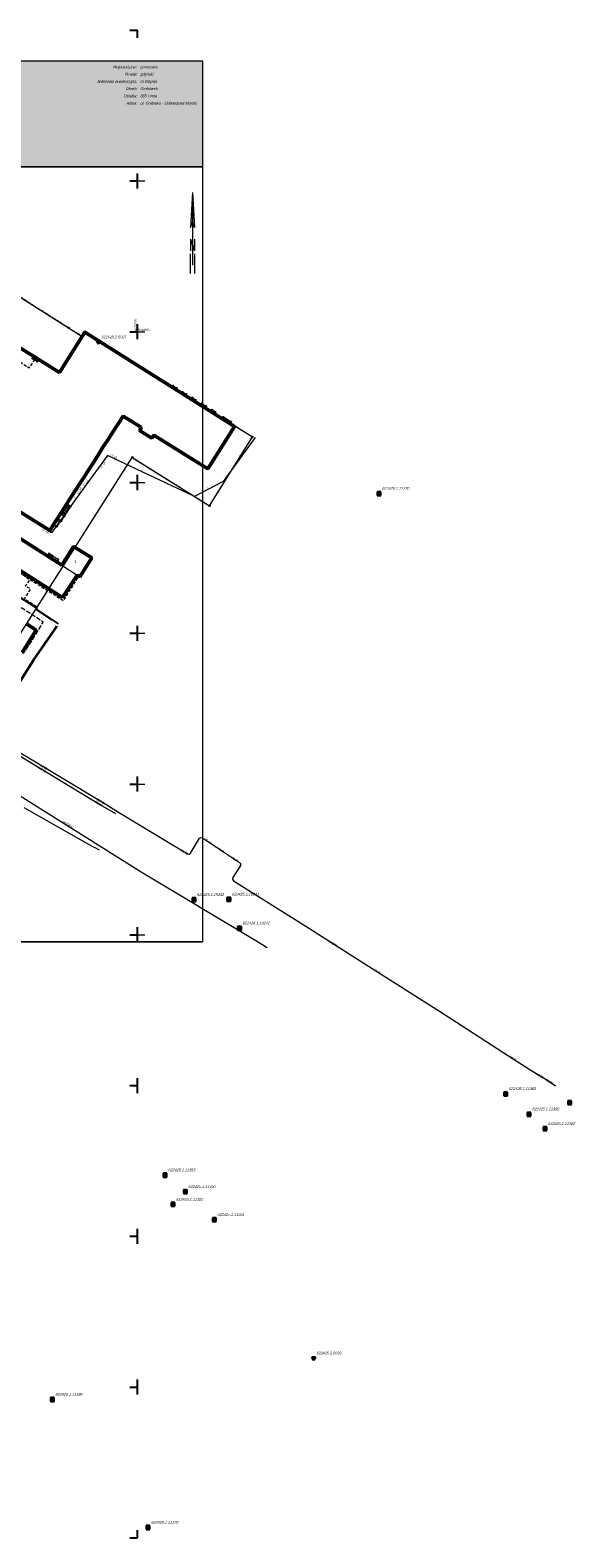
# Model space of a CAD drawing. Header units: metres. Extents: x 6530877 to 6534102, y 6042175 to 6045327.
# Tile 73 of 76: x 6533164 to 6533344, y 6043750 to 6044250. Entities that reach past the tile are written whole.
import ezdxf
from ezdxf.enums import TextEntityAlignment as Align

# ---------------------------------------------------------------- set-up
doc = ezdxf.new("R2010")
doc.units = ezdxf.units.M
doc.header["$MEASUREMENT"] = 0
for name, pattern in [('1.0_0.5', [1.5, 1, -0.5]), ('1.5_0.5', [2, 1.5, -0.5]), ('219-500', [0]), ('egug-500', [1, 0.5, -0.5])]:
    doc.linetypes.add(name, pattern=pattern)
doc.layers.get('0').update_dxf_attribs({"color": 2, "linetype": 'CONTINUOUS', "lineweight": 5})
for name, color, linetype in [('202-punkt graniczny', 7, 'CONTINUOUS'), ('218-kontur użytku gruntowego', 7, 'CONTINUOUS'), ('219-działka ewidencyjna', 7, 'CONTINUOUS'), ('310-podpora', 7, 'CONTINUOUS'), ('312-budynek ewidencyjny', 7, 'CONTINUOUS'), ('312-oznaczenie budynku ewidencyjnego-Atr1200', 7, 'CONTINUOUS'), ('320-blok - kondygnacja nadziemna', 7, 'CONTINUOUS'), ('348-blok - przejazd przez budynek', 7, 'CONTINUOUS'), ('352-schody', 7, 'CONTINUOUS'), ('chodnik', 7, 'CONTINUOUS'), ('inny obiekt trwale związany z budynkiem (powierzchnia)', 7, 'CONTINUOUS'), ('jezdnia', 7, 'CONTINUOUS'), ('krawężnik', 7, 'CONTINUOUS'), ('ogrodzenie trwałe', 7, 'CONTINUOUS'), ('przewód ciepłowniczy', 7, 'CONTINUOUS'), ('przewód ciepłowniczy-Atr1', 7, 'CONTINUOUS'), ('przewód gazowy', 7, 'CONTINUOUS'), ('przewód kanalizacyjny - ob. projektowany', 7, 'CONTINUOUS'), ('przewód telekomunikacyjny podziemny', 7, 'CONTINUOUS'), ('przewód telekomunikacyjny podziemny-Atr1', 7, 'CONTINUOUS'), ('przewód wodociągowy', 7, 'CONTINUOUS'), ('przewód wodociągowy-Atr1', 7, 'CONTINUOUS'), ('Punkt budynku', 7, 'CONTINUOUS'), ('Ramki i opis wydruku', 7, 'CONTINUOUS'), ('rzędna', 7, 'CONTINUOUS'), ('rzędna-Atr2', 7, 'CONTINUOUS'), ('Szczegółowa osnowa geodezyjna pozioma', 7, 'CONTINUOUS'), ('Szczegółowa osnowa geodezyjna pozioma-Atr103', 7, 'CONTINUOUS'), ('Szczegółowa osnowa geodezyjna wysokościowa', 7, 'CONTINUOUS'), ('Szczegółowa osnowa geodezyjna wysokościowa-Atr103', 7, 'CONTINUOUS'), ('trawnik', 7, 'CONTINUOUS'), ('Wstawianie ramki sekcyjnej z opisem', 7, 'CONTINUOUS'), ('Znak północy', 7, 'CONTINUOUS')]:
    doc.layers.add(name, color=color, linetype=linetype)
doc.styles.get("Standard").update_dxf_attribs({"font": 'Working1250', "width": 0.75})
doc.linetypes.add('902-500', pattern='A,3.75,0,[1,ksztalty.shx,S=0.5,R=0,X=0,Y=0],3.75', length=7.5)

# ---------------------------------------------------------------- blocks, each defined once
blk = doc.blocks.new('PUNKTBUD')
at = {"color": 0}
blk.add_circle((0, 0), 0.045, dxfattribs=at)
blk = doc.blocks.new('202')
at = {"color": 0, "linetype": 'Continuous', "lineweight": 0}
blk.add_circle((0, 0), 0.25, dxfattribs=at)
blk = doc.blocks.new('PW01')
at = {"linetype": 'Continuous', "lineweight": 13}
h = blk.add_hatch(color=0, dxfattribs=at)
edge = h.paths.add_edge_path()
edge.add_arc((0, 0), 0.045, 0, 360)
blk = doc.blocks.new('OSSH')
at = {"color": 0}
for p, q in [((0, -0.721), (-0.624, 0.362)), ((0.626, 0.362), (-0.624, 0.362)), ((-0.25, 0), (0.25, 0)), ((0.626, 0.362), (0, -0.721)), ((0, -0.25), (0, 0.25))]:
    blk.add_line(p, q, dxfattribs=at)
blk = doc.blocks.new('OSSP')
at = {"color": 0}
for p, q in [((-0.626, 0.625), (-0.626, -0.625)), ((-0.626, 0.625), (-0.626, -0.625)), ((0.624, 0.625), (-0.626, 0.625)), ((0.624, 0.625), (-0.626, 0.625)), ((0.3, 0), (-0.3, 0)), ((0.3, 0), (-0.3, 0)), ((0, -0.3), (0, 0.3)), ((0, -0.3), (0, 0.3)), ((0.624, -0.625), (0.624, 0.625)), ((0.624, -0.625), (0.624, 0.625)), ((-0.626, -0.625), (0.624, -0.625)), ((-0.626, -0.625), (0.624, -0.625))]:
    blk.add_line(p, q, dxfattribs=at)
blk = doc.blocks.new('RAMKA500K')
at = {"color": 0}
for p, q in [((0, 247.5), (0, 250)), ((0, 250), (2.5, 250)), ((47.5, 250), (52.5, 250)), ((50, 247.5), (50, 250)), ((97.5, 250), (102.5, 250)), ((100, 247.5), (100, 250)), ((147.5, 250), (152.5, 250)), ((150, 247.5), (150, 250)), ((197.5, 250), (202.5, 250)), ((200, 247.5), (200, 250)), ((247.5, 250), (252.5, 250)), ((250, 247.5), (250, 250)), ((297.5, 250), (302.5, 250)), ((300, 247.5), (300, 250)), ((347.5, 250), (352.5, 250)), ((350, 247.5), (350, 250)), ((397.5, 250), (400, 250)), ((400, 247.5), (400, 250)), ((0, 197.5), (0, 202.5)), ((0, 200), (2.5, 200)), ((47.5, 200), (52.5, 200)), ((50, 197.5), (50, 202.5)), ((97.5, 200), (102.5, 200)), ((100, 197.5), (100, 202.5)), ((147.5, 200), (152.5, 200)), ((150, 197.5), (150, 202.5)), ((197.5, 200), (202.5, 200)), ((200, 197.5), (200, 202.5)), ((247.5, 200), (252.5, 200)), ((250, 197.5), (250, 202.5)), ((297.5, 200), (302.5, 200)), ((300, 197.5), (300, 202.5)), ((347.5, 200), (352.5, 200)), ((350, 197.5), (350, 202.5)), ((397.5, 200), (400, 200)), ((400, 197.5), (400, 202.5)), ((0, 147.5), (0, 152.5)), ((0, 150), (2.5, 150)), ((47.5, 150), (52.5, 150)), ((50, 147.5), (50, 152.5)), ((97.5, 150), (102.5, 150)), ((100, 147.5), (100, 152.5)), ((147.5, 150), (152.5, 150)), ((150, 147.5), (150, 152.5)), ((197.5, 150), (202.5, 150)), ((200, 147.5), (200, 152.5)), ((247.5, 150), (252.5, 150)), ((250, 147.5), (250, 152.5)), ((297.5, 150), (302.5, 150)), ((300, 147.5), (300, 152.5)), ((347.5, 150), (352.5, 150)), ((350, 147.5), (350, 152.5)), ((397.5, 150), (400, 150)), ((400, 147.5), (400, 152.5)), ((0, 97.5), (0, 102.5)), ((0, 100), (2.5, 100)), ((47.5, 100), (52.5, 100)), ((50, 97.5), (50, 102.5)), ((97.5, 100), (102.5, 100)), ((100, 97.5), (100, 102.5)), ((147.5, 100), (152.5, 100)), ((150, 97.5), (150, 102.5)), ((197.5, 100), (202.5, 100)), ((200, 97.5), (200, 102.5)), ((247.5, 100), (252.5, 100)), ((250, 97.5), (250, 102.5)), ((297.5, 100), (302.5, 100)), ((300, 97.5), (300, 102.5)), ((347.5, 100), (352.5, 100)), ((350, 97.5), (350, 102.5)), ((397.5, 100), (400, 100)), ((400, 97.5), (400, 102.5)), ((0, 47.5), (0, 52.5)), ((0, 50), (2.5, 50)), ((47.5, 50), (52.5, 50)), ((50, 47.5), (50, 52.5)), ((97.5, 50), (102.5, 50)), ((100, 47.5), (100, 52.5)), ((147.5, 50), (152.5, 50)), ((150, 47.5), (150, 52.5)), ((197.5, 50), (202.5, 50)), ((200, 47.5), (200, 52.5)), ((247.5, 50), (252.5, 50)), ((250, 47.5), (250, 52.5)), ((297.5, 50), (302.5, 50)), ((300, 47.5), (300, 52.5)), ((347.5, 50), (352.5, 50)), ((350, 47.5), (350, 52.5)), ((397.5, 50), (400, 50)), ((400, 47.5), (400, 52.5)), ((0, 0), (0, 2.5)), ((0, 0), (2.5, 0)), ((47.5, 0), (52.5, 0)), ((50, 0), (50, 2.5)), ((97.5, 0), (102.5, 0)), ((100, 0), (100, 2.5)), ((147.5, 0), (152.5, 0)), ((150, 0), (150, 2.5)), ((197.5, 0), (202.5, 0)), ((200, 0), (200, 2.5)), ((247.5, 0), (252.5, 0)), ((250, 0), (250, 2.5)), ((297.5, 0), (302.5, 0)), ((300, 0), (300, 2.5)), ((347.5, 0), (352.5, 0)), ((350, 0), (350, 2.5)), ((397.5, 0), (400, 0)), ((400, 0), (400, 2.5))]:
    blk.add_line(p, q, dxfattribs=at)
blk = doc.blocks.new('W_POL')
at = {"color": 0, "linetype": 'Continuous', "lineweight": 0}
for p, q in [((0, 13.393), (-0.67, 1.818)), ((0, 13.393), (0, -3.92)), ((0, 13.393), (0.668, 1.818)), ((-0.67, 1.818), (0, 3.636)), ((0.668, 1.818), (0, 3.636)), ((-0.67, -2.007), (-0.67, -5.929)), ((-0.67, -2.007), (0.669, -5.621)), ((-0.67, -2.314), (0.67, -5.929)), ((0, -3.92), (0, -4.59)), ((0, -4.59), (0, -10.676)), ((0.669, -2.007), (0.669, -5.929)), ((-0.755, -6.94), (-0.755, -13.393)), ((0.671, -6.94), (0.671, -13.393))]:
    blk.add_line(p, q, dxfattribs=at)
at = {"color": 0, "linetype": 'Continuous', "lineweight": 0, "extrusion": (0, 0, -1)}
for points in [[(0, 13.393), (0, 3.636), (0.67, 1.818)], [(0, -3.814), (0, -4.122), (0.67, -2.007), (0.67, -2.314)]]:
    blk.add_solid(points, dxfattribs=at)

msp = doc.modelspace()

# ---------------------------------------------------------------- hatches: boundary and pattern name
at = {"layer": 'Ramki i opis wydruku', "linetype": 'Continuous', "lineweight": 13}
msp.add_hatch(color=255, dxfattribs=at).paths.add_polyline_path([(6532806.27, 6044204.71), (6533221.77, 6044204.71), (6533221.77, 6044239.71), (6532806.27, 6044239.71)])

# ---------------------------------------------------------------- linework, layer by layer
at = {"layer": '218-kontur użytku gruntowego', "color": 3, "linetype": 'egug-500', "lineweight": 18, "flags": 128}
for points in [[(6533177.21, 6044151.27), (6533096.65, 6044202.37)], [(6533181.65, 6044148.44), (6533177.21, 6044151.27)], [(6533182.59, 6044149.99), (6533181.65, 6044148.44)], [(6533238.17, 6044115.09), (6533182.59, 6044149.99)], [(6533223.92, 6044092.27), (6533238.17, 6044115.09)], [(6533137.74, 6044012.96), (6533198.31, 6044108.33)], [(6533198.31, 6044108.33), (6533223.92, 6044092.27)]]:
    msp.add_lwpolyline(points, dxfattribs=at)
at = {"layer": '219-działka ewidencyjna', "color": 3, "linetype": '219-500', "lineweight": 18, "flags": 128}
for points in [[(6533096.65, 6044202.37), (6533177.21, 6044151.27)], [(6533177.21, 6044151.27), (6533181.65, 6044148.44)], [(6533181.65, 6044148.44), (6533182.59, 6044149.99)], [(6533182.59, 6044149.99), (6533238.17, 6044115.09)], [(6533223.92, 6044092.27), (6533238.17, 6044115.09)], [(6533137.74, 6044012.96), (6533198.31, 6044108.33)], [(6533198.31, 6044108.33), (6533223.92, 6044092.27)]]:
    msp.add_lwpolyline(points, dxfattribs=at)
at = {"layer": '310-podpora', "color": 7, "linetype": 'Continuous', "lineweight": 18, "flags": 128}
msp.add_lwpolyline([(6533165.55, 6044141.77), (6533167.2, 6044140.74), (6533166.78, 6044140.08), (6533165.15, 6044141.1)], close=True, dxfattribs=at)
at = {"layer": '312-budynek ewidencyjny', "color": 7, "linetype": 'Continuous', "lineweight": 50, "flags": 128}
for points in [[(6533158.35, 6044146.31), (6533166.41, 6044141.29)], [(6533174.16, 6044136.46), (6533182.62, 6044149.86)], [(6533182.62, 6044149.86), (6533232.19, 6044118.58)], [(6533166.41, 6044141.29), (6533174.16, 6044136.46)], [(6533195.26, 6044122.04), (6533191.76, 6044116.57)], [(6533201.39, 6044118.24), (6533195.26, 6044122.04)], [(6533191.76, 6044116.57), (6533190.29, 6044114.27)], [(6533200.73, 6044117.19), (6533201.39, 6044118.24)], [(6533204.76, 6044114.67), (6533200.73, 6044117.19)], [(6533205.42, 6044115.72), (6533204.76, 6044114.67)], [(6533223.39, 6044104.5), (6533205.42, 6044115.72)], [(6533232.19, 6044118.58), (6533223.39, 6044104.5)], [(6533188.82, 6044111.99), (6533187.08, 6044109.27)], [(6533190.29, 6044114.27), (6533188.82, 6044111.99)], [(6533185.62, 6044106.99), (6533183.89, 6044104.28)], [(6533187.08, 6044109.27), (6533185.62, 6044106.99)], [(6533182.43, 6044102.01), (6533180.95, 6044099.7)], [(6533183.89, 6044104.28), (6533182.43, 6044102.01)], [(6533170.96, 6044084.1), (6533146.45, 6044099.36)], [(6533179.5, 6044097.43), (6533177.1, 6044093.69)], [(6533180.95, 6044099.7), (6533179.5, 6044097.43)], [(6533142.16, 6044093.41), (6533174.98, 6044072.52)], [(6533176.62, 6044092.95), (6533174.51, 6044089.65)], [(6533177.1, 6044093.69), (6533176.62, 6044092.95)], [(6533175.14, 6044061.87), (6533137.47, 6044085.89)], [(6533172.19, 6044086.02), (6533170.96, 6044084.1)], [(6533173.21, 6044087.61), (6533172.19, 6044086.02)], [(6533173.5, 6044088.07), (6533173.21, 6044087.61)], [(6533174.51, 6044089.65), (6533173.5, 6044088.07)], [(6533174.98, 6044072.52), (6533178.87, 6044078.8)], [(6533178.87, 6044078.8), (6533184.85, 6044074.99)], [(6533184.85, 6044074.99), (6533180.93, 6044068.68)], [(6533180, 6044069.27), (6533175.14, 6044061.87)], [(6533180.93, 6044068.68), (6533180, 6044069.27)], [(6533166.45, 6044051.03), (6533161.76, 6044043.63)], [(6533163.21, 6044053.08), (6533166.45, 6044051.03)]]:
    msp.add_lwpolyline(points, dxfattribs=at)
at = {"layer": '320-blok - kondygnacja nadziemna', "color": 7, "linetype": 'Continuous', "lineweight": 18, "flags": 128}
msp.add_lwpolyline([(6533178.87, 6044078.8), (6533174.98, 6044072.52), (6533180, 6044069.27), (6533180.93, 6044068.68), (6533184.85, 6044074.99)], close=True, dxfattribs=at)
at = {"layer": '348-blok - przejazd przez budynek', "color": 7, "linetype": '1.0_0.5', "lineweight": 18, "flags": 128}
msp.add_lwpolyline([(6533157.53, 6044146.83), (6533155.47, 6044143.65), (6533164.12, 6044138), (6533166.41, 6044141.29), (6533158.35, 6044146.31)], close=True, dxfattribs=at)
at = {"layer": '352-schody', "color": 7, "linetype": 'Continuous', "lineweight": 18, "flags": 128}
for points in [[(6533174.51, 6044089.65), (6533175.82, 6044088.81), (6533177.89, 6044092.07), (6533176.62, 6044092.95)], [(6533174.51, 6044089.65), (6533175.82, 6044088.81), (6533177.89, 6044092.07), (6533176.62, 6044092.95)], [(6533173.5, 6044088.07), (6533174.81, 6044087.23), (6533175.82, 6044088.81), (6533174.51, 6044089.65)], [(6533173.5, 6044088.07), (6533174.81, 6044087.23), (6533175.82, 6044088.81), (6533174.51, 6044089.65)], [(6533171.86, 6044075.69), (6533170.68, 6044076.44), (6533170.14, 6044075.6), (6533171.32, 6044074.85)], [(6533171.86, 6044075.69), (6533170.68, 6044076.44), (6533170.14, 6044075.6), (6533171.32, 6044074.85)]]:
    msp.add_lwpolyline(points, close=True, dxfattribs=at)
for points in [[(6533174.836, 6044090.16), (6533176.148, 6044089.326)], [(6533175.105, 6044090.581), (6533176.416, 6044089.748)], [(6533175.374, 6044091.002), (6533176.684, 6044090.171)], [(6533175.644, 6044091.423), (6533176.952, 6044090.593)], [(6533175.913, 6044091.845), (6533177.22, 6044091.015)], [(6533176.183, 6044092.266), (6533177.488, 6044091.437)], [(6533176.452, 6044092.687), (6533177.756, 6044091.859)], [(6533173.71, 6044087.935), (6533174.721, 6044089.515)], [(6533174.566, 6044089.738), (6533175.88, 6044088.904)], [(6533170.351, 6044075.466), (6533170.887, 6044076.309)], [(6533170.773, 6044075.198), (6533171.309, 6044076.04)], [(6533171.195, 6044074.929), (6533171.731, 6044075.772)]]:
    msp.add_lwpolyline(points, dxfattribs=at)
at = {"layer": 'chodnik', "color": 7, "linetype": '1.0_0.5', "lineweight": 18, "flags": 128}
msp.add_lwpolyline([(6533137.47, 6044085.89), (6533136.93, 6044085.16), (6533143.03, 6044081.3), (6533139.31, 6044075.96), (6533140.73, 6044075.12), (6533144.3, 6044080.48), (6533175.5, 6044060.82), (6533180.6, 6044068.88)], dxfattribs=at)
at = {"layer": 'inny obiekt trwale związany z budynkiem (powierzchnia)', "color": 7, "linetype": 'Continuous', "lineweight": 18, "flags": 128}
for points in [[(6533211.58, 6044131.58), (6533211.89, 6044132.08), (6533213.11, 6044131.31), (6533212.8, 6044130.81)], [(6533214.74, 6044129.59), (6533215.02, 6044130.04), (6533216.22, 6044129.28), (6533215.94, 6044128.83)], [(6533217.92, 6044127.58), (6533218.24, 6044128.09), (6533219.49, 6044127.3), (6533219.17, 6044126.8)], [(6533221.01, 6044125.64), (6533221.37, 6044126.22), (6533222.84, 6044125.29), (6533222.48, 6044124.71)], [(6533224.31, 6044123.55), (6533224.69, 6044124.15), (6533225.89, 6044123.39), (6533225.51, 6044122.79)], [(6533228.14, 6044121.13), (6533228.53, 6044121.75), (6533231.11, 6044120.12), (6533230.73, 6044119.5)], [(6533172.19, 6044086.02), (6533173.21, 6044087.61), (6533174.25, 6044086.9), (6533173.23, 6044085.31)], [(6533171.86, 6044075.69), (6533173.8, 6044074.46), (6533173.26, 6044073.61), (6533171.32, 6044074.85)]]:
    msp.add_lwpolyline(points, close=True, dxfattribs=at)
at = {"layer": 'jezdnia', "color": 7, "linetype": '1.5_0.5', "lineweight": 18, "flags": 128}
msp.add_lwpolyline([(6533133.91, 6044079.15), (6533151.09, 6044068.15), (6533152.03, 6044067.55), (6533166.53, 6044058.4), (6533166.55, 6044057.91), (6533171.72, 6044054.47), (6533173.78, 6044053.1)], dxfattribs=at)
at = {"layer": 'krawężnik', "color": 7, "linetype": 'Continuous', "lineweight": 25, "flags": 128}
msp.add_lwpolyline([(6533133.91, 6044079.15), (6533151.09, 6044068.15), (6533152.03, 6044067.55), (6533166.53, 6044058.4), (6533166.55, 6044057.91), (6533171.72, 6044054.47), (6533173.78, 6044053.1)], dxfattribs=at)
at = {"layer": 'ogrodzenie trwałe', "color": 7, "linetype": '902-500', "lineweight": 35, "flags": 128}
msp.add_lwpolyline([(6533101.74, 6044036.4), (6533105.3, 6044033.65), (6533109.52, 6044030.83), (6533123.77, 6044021.85), (6533133.45, 6044015.76), (6533135.5, 6044014.5), (6533137.77, 6044013.1), (6533144.15, 6044014.74), (6533147.85, 6044015.66), (6533148.52, 6044015.85), (6533152.18, 6044021.3), (6533155.62, 6044025.32), (6533165.5, 6044041.06), (6533173.04, 6044051.94), (6533173.32, 6044052.41)], dxfattribs=at)
at = {"layer": 'przewód ciepłowniczy', "color": 212, "linetype": 'Continuous', "lineweight": 18, "flags": 128}
for points in [[(6533103.32, 6044036.72), (6533104.12, 6044036.22), (6533114.69, 6044029.56), (6533140.18, 6044013.44), (6533140.31, 6044013.41), (6533147.39, 6044013.43), (6533155, 6044012.97), (6533165.04, 6044006.86), (6533188.37, 6043992.79), (6533192.73, 6043990.18)], [(6533155.22, 6044013.88), (6533165.64, 6044007.65), (6533188.94, 6043993.6), (6533193.77, 6043990.71), (6533216.68, 6043976.8), (6533217.16, 6043976.76), (6533217.59, 6043977.05), (6533220.63, 6043981.99), (6533221.08, 6043982.28), (6533221.66, 6043982.15), (6533233.92, 6043974.02), (6533234.2, 6043973.64), (6533234.24, 6043973.02), (6533231.68, 6043969.04), (6533231.57, 6043968.42), (6533231.85, 6043967.94), (6533255.88, 6043952.81), (6533277.88, 6043938.82), (6533300.2, 6043924.62), (6533323.1, 6043909.84), (6533330.56, 6043905.08), (6533335.87, 6043901.84), (6533338.75, 6043899.87)]]:
    msp.add_lwpolyline(points, dxfattribs=at)
at = {"layer": 'przewód gazowy', "color": 52, "linetype": 'Continuous', "lineweight": 18, "flags": 128}
msp.add_lwpolyline([(6533162.39, 6043992.23), (6533185.39, 6043979.21), (6533185.63, 6043979.09), (6533187.29, 6043978.13)], dxfattribs=at)
at = {"layer": 'przewód kanalizacyjny - ob. projektowany', "color": 34, "linetype": '1.5_0.5', "lineweight": 18, "flags": 128}
msp.add_lwpolyline([(6533161.78, 6044043.68), (6533162.25, 6044043.35), (6533165.02, 6044047.47), (6533168.78, 6044053.69), (6533164.36, 6044056.62), (6533149.36, 6044066.27), (6533140.46, 6044071.87), (6533123.09, 6044082.95), (6533113.29, 6044083.09), (6533109.93, 6044083.65)], dxfattribs=at)
at = {"layer": 'przewód telekomunikacyjny podziemny', "color": 30, "linetype": 'Continuous', "lineweight": 18, "flags": 128}
msp.add_lwpolyline([(6533239.05, 6044114.87), (6533228.49, 6044100.33), (6533218.95, 6044095.38), (6533190.05, 6044108.96), (6533181.97, 6044097.88), (6533171.56, 6044083.35), (6533139.72, 6044103.12), (6533114.76, 6044118.78), (6533104.46, 6044113.91), (6533103.15, 6044114.78)], dxfattribs=at)
at = {"layer": 'przewód wodociągowy', "color": 5, "linetype": 'Continuous', "lineweight": 18, "flags": 128}
msp.add_lwpolyline([(6533073.82, 6044055.93), (6533086.12, 6044046.1), (6533095.96, 6044037.37), (6533115.27, 6044024.94), (6533124.73, 6044018.95), (6533164.97, 6043993.69), (6533201.21, 6043970.92), (6533240.39, 6043947.43), (6533243.06, 6043945.78)], dxfattribs=at)
at = {"layer": 'Ramki i opis wydruku', "color": 7, "linetype": 'Continuous', "lineweight": 13, "flags": 128}
for points in [[(6532806.27, 6044204.71), (6533221.77, 6044204.71), (6533221.77, 6044239.71), (6532806.27, 6044239.71)], [(6532806.32, 6043947.76), (6533221.72, 6043947.76), (6533221.72, 6044239.66), (6532806.32, 6044239.66)], [(6532806.32, 6043947.71), (6533221.72, 6043947.71), (6533221.72, 6044204.71), (6532806.32, 6044204.71)]]:
    msp.add_lwpolyline(points, close=True, dxfattribs=at)
at = {"layer": 'trawnik', "color": 7, "linetype": '1.0_0.5', "lineweight": 18, "flags": 128}
msp.add_lwpolyline([(6533128.33, 6044091.61), (6533127.81, 6044090.75), (6533126.95, 6044089.52), (6533127.04, 6044087.67), (6533127.1, 6044086.55), (6533127.38, 6044085.35), (6533127.75, 6044084.37), (6533128.26, 6044083.48), (6533128.93, 6044082.61), (6533129.64, 6044081.92), (6533130.47, 6044081.35), (6533133.91, 6044079.15), (6533151.09, 6044068.15), (6533152.03, 6044067.55), (6533166.53, 6044058.4), (6533166.91, 6044058.52), (6533162.53, 6044061.4), (6533163.99, 6044063.64), (6533164.67, 6044064.59), (6533162.86, 6044065.64), (6533164.41, 6044067.81), (6533144.3, 6044080.48), (6533140.73, 6044075.12), (6533139.31, 6044075.96), (6533143.03, 6044081.3), (6533136.93, 6044085.16), (6533137.47, 6044085.89)], close=True, dxfattribs=at)
at = {"layer": 'Wstawianie ramki sekcyjnej z opisem', "color": 7, "linetype": 'Continuous', "lineweight": 13, "flags": 128}
for points in [[(6533197.5, 6044200), (6533202.5, 6044200)], [(6533200, 6044197.5), (6533200, 6044202.5)], [(6533197.5, 6044150), (6533202.5, 6044150)], [(6533200, 6044147.5), (6533200, 6044152.5)], [(6533197.5, 6044100), (6533202.5, 6044100)], [(6533200, 6044097.5), (6533200, 6044102.5)], [(6533197.5, 6044050), (6533202.5, 6044050)], [(6533200, 6044047.5), (6533200, 6044052.5)], [(6533197.5, 6044000), (6533202.5, 6044000)], [(6533200, 6043997.5), (6533200, 6044002.5)], [(6533197.5, 6043950), (6533202.5, 6043950)], [(6533200, 6043947.5), (6533200, 6043952.5)]]:
    msp.add_lwpolyline(points, dxfattribs=at)

# ---------------------------------------------------------------- block references
at = {"layer": '202-punkt graniczny', "color": 3, "linetype": 'Continuous', "lineweight": 18}
for p in [(6533177.21, 6044151.27), (6533182.59, 6044149.99), (6533181.65, 6044148.44), (6533238.17, 6044115.09), (6533198.31, 6044108.33), (6533223.92, 6044092.27)]:
    msp.add_blockref('202', p, dxfattribs=at)
at = {"layer": 'Punkt budynku', "color": 5, "linetype": 'Continuous', "lineweight": 18}
for p in [(6533182.62, 6044149.86), (6533165.15, 6044141.1), (6533165.55, 6044141.77), (6533166.41, 6044141.29), (6533166.78, 6044140.08), (6533167.2, 6044140.74), (6533174.16, 6044136.46), (6533211.58, 6044131.58), (6533211.89, 6044132.08), (6533212.8, 6044130.81), (6533213.11, 6044131.31), (6533215.02, 6044130.04), (6533214.74, 6044129.59), (6533215.94, 6044128.83), (6533216.22, 6044129.28), (6533217.92, 6044127.58), (6533218.24, 6044128.09), (6533219.17, 6044126.8), (6533219.49, 6044127.3), (6533221.01, 6044125.64), (6533221.37, 6044126.22), (6533222.84, 6044125.29), (6533195.26, 6044122.04), (6533222.48, 6044124.71), (6533224.31, 6044123.55), (6533224.69, 6044124.15), (6533225.51, 6044122.79), (6533225.89, 6044123.39), (6533228.14, 6044121.13), (6533228.53, 6044121.75), (6533231.11, 6044120.12), (6533191.76, 6044116.57), (6533200.73, 6044117.19), (6533201.39, 6044118.24), (6533205.42, 6044115.72), (6533230.73, 6044119.5), (6533232.19, 6044118.58), (6533188.82, 6044111.99), (6533190.29, 6044114.27), (6533204.76, 6044114.67), (6533185.62, 6044106.99), (6533187.08, 6044109.27), (6533182.43, 6044102.01), (6533183.89, 6044104.28), (6533223.39, 6044104.5), (6533179.5, 6044097.43), (6533180.95, 6044099.7), (6533176.62, 6044092.95), (6533177.1, 6044093.69), (6533177.89, 6044092.07), (6533172.19, 6044086.02), (6533173.21, 6044087.61), (6533173.23, 6044085.31), (6533173.5, 6044088.07), (6533174.25, 6044086.9), (6533174.51, 6044089.65), (6533174.81, 6044087.23), (6533175.82, 6044088.81), (6533170.96, 6044084.1), (6533170.14, 6044075.6), (6533170.68, 6044076.44), (6533171.86, 6044075.69), (6533178.87, 6044078.8), (6533184.85, 6044074.99), (6533171.32, 6044074.85), (6533173.26, 6044073.61), (6533173.8, 6044074.46), (6533174.98, 6044072.52), (6533180, 6044069.27), (6533180.93, 6044068.68), (6533175.14, 6044061.87), (6533166.45, 6044051.03)]:
    msp.add_blockref('PUNKTBUD', p, dxfattribs=at)
at = {"layer": 'rzędna', "color": 30, "linetype": 'Continuous', "lineweight": 18}
for p, rotation in [((6533190.05, 6044108.96), 54.166), ((6533190.05, 6044108.96), 334.8260000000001), ((6533181.97, 6044097.88), 233.909), ((6533181.97, 6044097.88), 234.353), ((6533171.56, 6044083.35), 54.166), ((6533171.56, 6044083.35), 148.155)]:
    msp.add_blockref('PW01', p, dxfattribs=dict(at, rotation=rotation))
at = {"layer": 'rzędna', "color": 212, "linetype": 'Continuous', "lineweight": 18}
for p in [(6533188.37, 6043992.79), (6533188.94, 6043993.6), (6533221.66, 6043982.15), (6533216.68, 6043976.8), (6533233.92, 6043974.02), (6533231.85, 6043967.94), (6533277.88, 6043938.82), (6533323.1, 6043909.84), (6533338.75, 6043899.87)]:
    msp.add_blockref('PW01', p, dxfattribs=at)
at = {"layer": 'Szczegółowa osnowa geodezyjna pozioma', "color": 7, "linetype": 'Continuous', "lineweight": 18}
for p in [(6533280.19, 6044096.29), (6533218.75, 6043961.64), (6533230.34, 6043961.74), (6533233.87, 6043952.16), (6533322.19, 6043897.22), (6533329.91, 6043890.48), (6533343.4, 6043894.3), (6533335.2, 6043885.68), (6533209.2, 6043870.27), (6533215.88, 6043864.78), (6533211.82, 6043860.57), (6533225.52, 6043855.5), (6533171.77, 6043795.88), (6533203.55, 6043753.43)]:
    msp.add_blockref('OSSP', p, dxfattribs=at)
at = {"layer": 'Szczegółowa osnowa geodezyjna wysokościowa', "color": 7, "linetype": 'Continuous', "lineweight": 18}
for p in [(6533187.16, 6044146.55), (6533258.46, 6043809.55)]:
    msp.add_blockref('OSSH', p, dxfattribs=at)
at = {"layer": 'Wstawianie ramki sekcyjnej z opisem', "color": 7, "linetype": 'Continuous', "lineweight": 13}
for p in [(6532800, 6044000), (6532800, 6043750)]:
    msp.add_blockref('RAMKA500K', p, dxfattribs=at)
at = {"layer": 'Znak północy', "color": 7, "linetype": 'Continuous', "lineweight": 25}
msp.add_blockref('W_POL', (6533218.325, 6044182.719), dxfattribs=at)

# ---------------------------------------------------------------- texts
at = {"layer": '312-oznaczenie budynku ewidencyjnego-Atr1200', "color": 7, "width": 0.9}
msp.add_text('1', height=1, dxfattribs=at).set_placement((6533179.09, 6044073.27))
at = {"layer": 'przewód ciepłowniczy-Atr1', "color": 212, "width": 0.9}
for rotation, p in [(-31.094, (6533167.03, 6044005.66)), (-31.09, (6533167.48, 6044006.54)), (-33.55, (6533226.06, 6043979.23)), (-32.453, (6533263.55, 6043947.94)), (328.61, (6533332.01, 6043904.19))]:
    msp.add_text('cw500', height=0.75, rotation=rotation, dxfattribs=at).set_placement(p, align=Align.MIDDLE_LEFT)
at = {"layer": 'przewód telekomunikacyjny podziemny-Atr1', "color": 30, "width": 0.9}
for rotation, p in [(54.002, (6533234.23, 6044108.42)), (-25.169, (6533201.32, 6044103.66)), (54.166, (6533179.45, 6044094.76)), (27.423, (6533223.48, 6044097.73))]:
    msp.add_text('t', height=0.75, rotation=rotation, dxfattribs=at).set_placement(p)
at = {"layer": 'przewód wodociągowy-Atr1', "color": 5, "width": 0.9}
msp.add_text('woD600', height=0.75, rotation=-32.142, dxfattribs=at).set_placement((6533175.29, 6043987.2))
at = {"layer": 'Ramki i opis wydruku', "color": 7, "linetype": 'Continuous', "lineweight": 13, "oblique": 15, "width": 0.79}
for s, p in [('Województwo:', (6533199.93, 6044237.31)), ('Powiat:', (6533199.93, 6044234.91)), ('Jednostka ewidencyjna:', (6533199.93, 6044232.51)), ('Obręb:', (6533199.92, 6044230.11)), ('Działka:', (6533199.93, 6044227.71)), ('Adres:', (6533199.93, 6044225.31))]:
    msp.add_text(s, height=0.96, dxfattribs=at).set_placement(p, align=Align.RIGHT)
for s, p in [('gdyński', (6533200.93, 6044234.91)), ('pomorskie', (6533200.93, 6044237.31)), ('Grabówek', (6533200.93, 6044230.11)), ('m.Gdynia', (6533200.93, 6044232.51)), ('885 i inne', (6533200.93, 6044227.71)), ('ul. Grabowo - Uniwersytet Morski', (6533200.93, 6044225.31))]:
    msp.add_text(s, height=0.96, dxfattribs=at).set_placement(p)
at = {"layer": 'rzędna-Atr2', "color": 30, "width": 0.9}
for s, rotation, p in [('17.16', 53.899, (6533188.02, 6044104.5)), ('17.16', -25.169, (6533190.78, 6044108.81)), ('17.14', 53.915, (6533182.32, 6044098.56)), ('17.16', 54.167, (6533172.39, 6044084.69)), ('17.16', -31.837, (6533168.29, 6044084.38))]:
    msp.add_text(s, height=0.75, rotation=rotation, dxfattribs=at).set_placement(p)
msp.add_text('17.14', height=0.75, rotation=60.721, dxfattribs=at).set_placement((6533179.73, 6044096.35), align=Align.TOP_LEFT)
at = {"layer": 'rzędna-Atr2', "color": 212, "width": 0.9}
for s, rotation, p in [('29.88', 328.909, (6533186.44, 6043994.69)), ('29.94', 328.906, (6533185.89, 6043993.88)), ('30.63', 326.45, (6533222.26, 6043981.34)), ('30.52', 328.735, (6533214.29, 6043977.85)), ('30.68', 326.45, (6533231.15, 6043975.43)), ('32.48', 327.535, (6533278.21, 6043938.29)), ('32.76', 327.459, (6533323.41, 6043909.26)), ('32.97', 328.61, (6533335.46, 6043901.64))]:
    msp.add_text(s, height=0.75, rotation=rotation, dxfattribs=at).set_placement(p)
at = {"layer": 'Szczegółowa osnowa geodezyjna pozioma-Atr103', "color": 7, "oblique": 15, "width": 0.9}
for s, p in [('622425.1.11270', (6533281.19, 6044097.29)), ('622425.1.19243', (6533219.75, 6043962.64)), ('622425.1.19241', (6533231.34, 6043962.74)), ('622425.1.19242', (6533234.87, 6043953.16)), ('622425.1.11363', (6533323.19, 6043898.22)), ('622425.1.11360', (6533330.91, 6043891.48)), ('622425.1.11362', (6533336.2, 6043886.68)), ('622425.1.11353', (6533210.2, 6043871.27)), ('622425.1.11350', (6533216.88, 6043865.78)), ('622425.1.11352', (6533212.82, 6043861.57)), ('622425.1.11351', (6533226.52, 6043856.5)), ('622425.1.11180', (6533172.77, 6043796.88)), ('622425.1.11170', (6533204.55, 6043754.43))]:
    msp.add_text(s, height=0.9, dxfattribs=at).set_placement(p, align=Align.BOTTOM_LEFT)
at = {"layer": 'Szczegółowa osnowa geodezyjna wysokościowa-Atr103', "color": 7, "width": 0.9}
for s, p in [('622425.2.5027', (6533188.16, 6044147.55)), ('622425.2.5029', (6533259.46, 6043810.55))]:
    msp.add_text(s, height=0.9, dxfattribs=at).set_placement(p, align=Align.BOTTOM_LEFT)
at = {"layer": 'Wstawianie ramki sekcyjnej z opisem', "color": 7, "linetype": 'Continuous', "lineweight": 13, "width": 0.79}
msp.add_text('6533200', height=0.75, rotation=270, dxfattribs=at).set_placement((6533199.05, 6044150.2), align=Align.RIGHT)
msp.add_text('6044150', height=0.75, rotation=0.001, dxfattribs=at).set_placement((6533200.2, 6044150.2))

doc.saveas('drawing.dxf')
